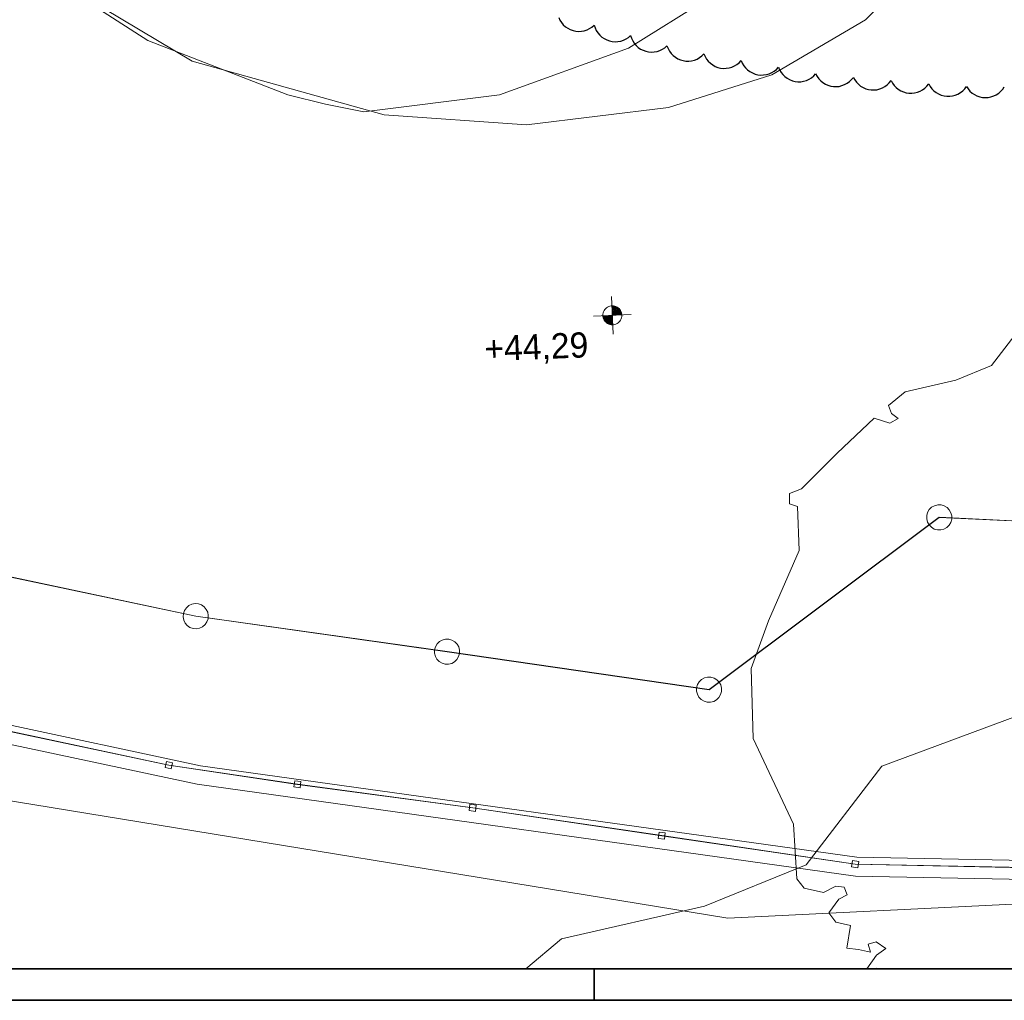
# Model space of a CAD drawing. Extents: x -779 to 790, y -208 to 633.
# Tile 2 of 232: x -661 to -504, y -208 to -52. Entities that reach past the tile are written whole.
import ezdxf

# ---------------------------------------------------------------- set-up
doc = ezdxf.new("R2010")
doc.units = 0
doc.layers.get('0').update_dxf_attribs({"lineweight": 25})
for name, color, linetype, lineweight, true_color in [('10 Bäume Bestand', 9, 'Continuous', 18, 0x808080), ('10 Wege Bestand - 2D', 9, 'Continuous', 18, 0x808080), ('60 Außenwasserbecken', 9, 'Continuous', 18, 0x808080), ('60 Höhen Außen (Bestand - bleibt)', 9, 'Continuous', 18, 0x808080), ('60 Zaun Besucher', 9, 'Continuous', 18, 0x808080), ('60 Zaun Gehege', 9, 'Continuous', 18, 0x808080), ('91 Aufstellflächen Feuerwehr', 9, 'Continuous', 18, 0x808080), ('X_Aenderungen', 6, 'Continuous', 25, 0xff00ff)]:
    doc.layers.add(name, color=color, linetype=linetype, lineweight=lineweight, true_color=true_color)
doc.layers.add('Rahmen-A0U86KLAPE', color=7, linetype='Continuous', lineweight=35)
doc.layers.add('X_Rahmen', color=7, linetype='Continuous', lineweight=25)
doc.styles.get("Standard").update_dxf_attribs({"font": 'arial.ttf'})

# ---------------------------------------------------------------- blocks, each defined once
blk = doc.blocks.new('Blockreferenz-A07F5V4KWF', base_point=(-779.5, -207.57))
at = {"layer": 'Rahmen-A0U86KLAPE', "color": 0, "linetype": 'ByBlock', "ltscale": 0.35}
for p, q in [((-759.5, -202.57), (784.5, -202.57)), ((-569.5, -202.57), (-569.5, -207.57)), ((-779.5, -207.57), (789.5, -207.57))]:
    blk.add_line(p, q, dxfattribs=at)
blk = doc.blocks.new('Referenz-A07F5V59WF', base_point=(-759.5, -206.19))
at = {"layer": '10 Bäume Bestand', "color": 0, "linetype": 'Continuous', "ltscale": 162.000017}
for p, q in [((-502.26, -101.4), (-506.49, -106.92)), ((-506.49, -106.92), (-512.17, -109.23)), ((-512.17, -109.23), (-520.18, -111.07)), ((-520.18, -111.07), (-522.8, -113.26)), ((-522.8, -113.26), (-522.34, -114.54)), ((-525.1, -115.28), (-530.99, -120.82)), ((-522.6, -116.08), (-525.1, -115.28)), ((-521.28, -115.32), (-522.6, -116.08)), ((-522.34, -114.54), (-521.28, -115.32)), ((-530.99, -120.82), (-536.63, -126.45)), ((-536.63, -126.45), (-538.52, -127.22)), ((-538.52, -127.22), (-538.5, -128.87)), ((-538.5, -128.87), (-537.25, -129.27)), ((-537.25, -129.27), (-537, -136.23)), ((-537, -136.23), (-541.84, -147.4)), ((-541.84, -147.4), (-544.62, -154.96)), ((-544.62, -154.96), (-544.3, -166.05)), ((-502.51, -162.52), (-523.89, -170.43)), ((-544.3, -166.05), (-537.91, -179.64)), ((-523.89, -170.43), (-535.88, -186.07)), ((-537.91, -179.64), (-537.38, -188.32)), ((-535.88, -186.07), (-551.99, -192.62)), ((-537.38, -188.32), (-536.2, -189.8)), ((-536.2, -189.8), (-533.13, -190.5)), ((-533.13, -190.5), (-531.16, -189.48)), ((-531.16, -189.48), (-529.83, -189.63)), ((-529.83, -189.63), (-529.4, -190.87)), ((-530.72, -191.55), (-532.29, -193.69)), ((-529.4, -190.87), (-530.72, -191.55)), ((-551.99, -192.62), (-574.68, -197.85)), ((-532.29, -193.69), (-531.19, -195.2)), ((-531.19, -195.2), (-528.87, -195.7)), ((-528.87, -195.7), (-529.45, -199.29)), ((-574.68, -197.85), (-580.34, -202.57)), ((-529.45, -199.29), (-527.58, -199.54)), ((-527.58, -199.54), (-525.68, -199.92)), ((-526.04, -198.67), (-524.79, -198.32)), ((-525.68, -199.92), (-526.04, -198.67)), ((-524.79, -198.32), (-523.24, -199.38)), ((-523.24, -199.38), (-524.71, -200.42)), ((-524.71, -200.42), (-526.28, -202.57)), ((-524.69, -202.57), (-524.69, -202.49)), ((-524.69, -202.49), (-524.35, -202.57))]:
    blk.add_line(p, q, dxfattribs=at)
at = {"layer": '10 Wege Bestand - 2D', "color": 0, "linetype": 'Continuous', "ltscale": 162.000017}
for p, q in [((-631.92, -170.37), (-707.02, -154.42)), ((-707.65, -157.35), (-632.44, -173.32)), ((-527.83, -184.9), (-631.92, -170.37)), ((-632.44, -173.32), (-528.07, -187.9)), ((-464.69, -186.13), (-527.83, -184.9)), ((-528.07, -187.9), (-464.59, -189.13))]:
    blk.add_line(p, q, dxfattribs=at)
at = {"layer": '60 Außenwasserbecken', "color": 0, "linetype": 'Continuous', "ltscale": 162.000017}
for p, q in [((-660.36, -42.46), (-633.24, -58.66)), ((-660.36, -42.46), (-640.3, -55.35)), ((-660.36, -42.46), (-633.24, -58.66)), ((-526.46, -52.07), (-517.9, -43.45)), ((-564.07, -56.61), (-551.08, -48.49)), ((-541.31, -60.79), (-526.46, -52.07)), ((-541.31, -60.79), (-526.46, -52.07)), ((-640.3, -55.35), (-618.08, -64)), ((-584.51, -63.97), (-564.07, -56.61)), ((-633.24, -58.66), (-602.83, -67.18)), ((-633.24, -58.66), (-602.83, -67.18)), ((-557.72, -65.99), (-541.31, -60.79)), ((-557.72, -65.99), (-541.31, -60.79)), ((-618.08, -64), (-612.1, -65.49)), ((-606.06, -66.68), (-584.51, -63.97)), ((-612.1, -65.49), (-606.06, -66.68)), ((-580.22, -68.72), (-557.72, -65.99)), ((-580.22, -68.72), (-557.72, -65.99)), ((-602.83, -67.18), (-580.22, -68.72)), ((-602.83, -67.18), (-580.22, -68.72))]:
    blk.add_line(p, q, dxfattribs=at)
at = {"layer": '60 Höhen Außen (Bestand - bleibt)', "color": 0, "linetype": 'Continuous', "ltscale": 162.000017}
for p, q in [((-566.74, -95.95), (-566.5, -101.95)), ((-568.01, -98.38), (-568.07, -98.56)), ((-567.92, -98.2), (-568.01, -98.38)), ((-567.81, -98.04), (-567.92, -98.2)), ((-567.68, -97.89), (-567.81, -98.04)), ((-567.54, -97.76), (-567.68, -97.89)), ((-567.37, -97.65), (-567.54, -97.76)), ((-567.2, -97.56), (-567.37, -97.65)), ((-567.01, -97.5), (-567.2, -97.56)), ((-566.82, -97.46), (-567.01, -97.5)), ((-566.62, -97.45), (-566.82, -97.46)), ((-566.43, -97.46), (-566.62, -97.45)), ((-566.23, -97.5), (-566.43, -97.46)), ((-566.05, -97.56), (-566.23, -97.5)), ((-565.87, -97.65), (-566.05, -97.56)), ((-565.71, -97.76), (-565.87, -97.65)), ((-565.56, -97.89), (-565.71, -97.76)), ((-565.43, -98.04), (-565.56, -97.89)), ((-565.32, -98.2), (-565.43, -98.04)), ((-565.24, -98.38), (-565.32, -98.2)), ((-565.17, -98.56), (-565.24, -98.38)), ((-563.63, -98.83), (-569.62, -99.07)), ((-568.11, -98.75), (-568.12, -98.95)), ((-568.12, -98.95), (-568.11, -99.15)), ((-568.07, -98.56), (-568.11, -98.75)), ((-568.11, -99.15), (-568.07, -99.34)), ((-568.07, -99.34), (-568.01, -99.52)), ((-568.01, -99.52), (-567.92, -99.7)), ((-567.92, -99.7), (-567.81, -99.86)), ((-567.81, -99.86), (-567.68, -100.01)), ((-565.56, -100.01), (-565.43, -99.86)), ((-565.43, -99.86), (-565.32, -99.7)), ((-565.32, -99.7), (-565.24, -99.52)), ((-565.24, -99.52), (-565.17, -99.34)), ((-565.14, -98.75), (-565.17, -98.56)), ((-565.17, -99.34), (-565.14, -99.15)), ((-565.12, -98.95), (-565.14, -98.75)), ((-565.14, -99.15), (-565.12, -98.95)), ((-567.68, -100.01), (-567.54, -100.14)), ((-567.54, -100.14), (-567.37, -100.25)), ((-567.37, -100.25), (-567.2, -100.34)), ((-567.2, -100.34), (-567.01, -100.4)), ((-567.01, -100.4), (-566.82, -100.44)), ((-566.82, -100.44), (-566.62, -100.45)), ((-566.62, -100.45), (-566.43, -100.44)), ((-566.43, -100.44), (-566.23, -100.4)), ((-566.23, -100.4), (-566.05, -100.34)), ((-566.05, -100.34), (-565.87, -100.25)), ((-565.87, -100.25), (-565.71, -100.14)), ((-565.71, -100.14), (-565.56, -100.01))]:
    blk.add_line(p, q, dxfattribs=at)
for points in [[(-566.62, -97.46), (-566.68, -97.46), (-566.68, -97.45)], [(-566.62, -98.95), (-566.62, -97.46), (-566.68, -97.46)], [(-566.11, -98.93), (-566.62, -98.93), (-566.62, -97.46)], [(-566.11, -97.54), (-566.59, -97.54), (-566.62, -97.46)], [(-566.11, -98.93), (-566.11, -97.54), (-566.59, -97.54)], [(-565.61, -98.91), (-566.11, -98.91), (-566.11, -97.54)], [(-565.61, -97.85), (-565.99, -97.85), (-566.11, -97.54)], [(-565.61, -98.91), (-565.61, -97.85), (-565.99, -97.85)], [(-565.26, -98.89), (-565.61, -98.89), (-565.61, -97.85)], [(-565.26, -98.32), (-565.45, -98.32), (-565.61, -97.85)], [(-565.26, -98.89), (-565.26, -98.32), (-565.45, -98.32)], [(-565.12, -98.89), (-565.26, -98.89), (-565.26, -98.32)], [(-567.98, -99.01), (-568.12, -99.01), (-567.98, -99)], [(-567.98, -99.58), (-567.98, -99.01), (-568.12, -99.01)], [(-567.64, -99), (-567.98, -99), (-567.64, -98.99)], [(-567.79, -99.58), (-567.98, -99.58), (-567.98, -99)], [(-567.64, -100.05), (-567.64, -99), (-567.98, -99)], [(-567.64, -100.05), (-567.79, -99.58), (-567.98, -99.58)], [(-567.14, -98.99), (-567.64, -98.99), (-567.14, -98.97)], [(-567.25, -100.05), (-567.64, -100.05), (-567.64, -98.99)], [(-567.14, -100.36), (-567.14, -98.99), (-567.64, -98.99)], [(-566.62, -98.97), (-567.14, -98.97), (-566.62, -98.95)], [(-566.65, -100.36), (-567.14, -100.36), (-567.14, -98.97)], [(-566.62, -100.44), (-566.62, -98.97), (-567.14, -98.97)], [(-566.62, -98.95), (-566.11, -98.93), (-566.62, -98.93)], [(-566.56, -100.44), (-566.62, -100.44), (-566.62, -98.95)], [(-566.11, -98.93), (-565.61, -98.91), (-566.11, -98.91)], [(-565.61, -98.91), (-565.26, -98.89), (-565.61, -98.89)], [(-565.26, -98.89), (-565.12, -98.89), (-565.26, -98.89)], [(-567.14, -100.36), (-567.25, -100.05), (-567.64, -100.05)], [(-566.62, -100.44), (-566.65, -100.36), (-567.14, -100.36)], [(-566.56, -100.45), (-566.56, -100.44), (-566.62, -100.44)]]:
    blk.add_solid(points, dxfattribs=at)
at = {"layer": '60 Zaun Besucher', "color": 0, "linetype": 'Continuous', "ltscale": 162.000017}
for p, q in [((-662.46, -164.9), (-636.96, -170.31)), ((-636.95, -170.28), (-662.45, -164.86)), ((-637.34, -169.7), (-637.55, -170.68)), ((-636.36, -169.91), (-637.34, -169.7)), ((-636.57, -170.89), (-636.36, -169.91)), ((-637.55, -170.68), (-636.57, -170.89)), ((-636.96, -170.31), (-616.57, -173.33)), ((-616.56, -173.29), (-636.95, -170.28)), ((-616.99, -172.75), (-617.13, -173.74)), ((-616, -172.89), (-616.99, -172.75)), ((-588.77, -177.03), (-616.56, -173.29)), ((-616.14, -173.88), (-616, -172.89)), ((-617.13, -173.74), (-616.14, -173.88)), ((-616.57, -173.33), (-588.77, -177.07)), ((-589.2, -176.49), (-589.33, -177.48)), ((-589.33, -177.48), (-588.34, -177.61)), ((-588.21, -176.62), (-589.2, -176.49)), ((-558.78, -181.45), (-588.77, -177.03)), ((-588.77, -177.07), (-558.79, -181.49)), ((-588.34, -177.61), (-588.21, -176.62)), ((-559.2, -180.9), (-559.35, -181.89)), ((-558.22, -181.04), (-559.2, -180.9)), ((-558.36, -182.03), (-558.22, -181.04)), ((-559.35, -181.89), (-558.36, -182.03)), ((-558.79, -181.49), (-528.11, -186)), ((-528.11, -185.96), (-558.78, -181.45)), ((-528.53, -185.41), (-528.68, -186.4)), ((-527.54, -185.56), (-528.53, -185.41)), ((-527.69, -186.55), (-527.54, -185.56)), ((-528.68, -186.4), (-527.69, -186.55)), ((-497.56, -186.58), (-528.11, -185.96)), ((-528.11, -186), (-497.56, -186.62))]:
    blk.add_line(p, q, dxfattribs=at)
at = {"layer": '60 Zaun Gehege', "color": 0, "linetype": 'Continuous', "ltscale": 162.000017}
for p, q in [((-515.98, -129.4), (-516.35, -129.76)), ((-515.52, -129.14), (-515.98, -129.4)), ((-515.01, -129.01), (-515.52, -129.14)), ((-514.49, -129.02), (-515.01, -129.01)), ((-513.99, -129.16), (-514.49, -129.02)), ((-513.54, -129.43), (-513.99, -129.16)), ((-513.18, -129.8), (-513.54, -129.43)), ((-514.78, -130.98), (-551.29, -158.29)), ((-551.28, -158.33), (-514.77, -131.02)), ((-516.62, -130.21), (-516.76, -130.71)), ((-516.76, -130.71), (-516.76, -131.24)), ((-516.35, -129.76), (-516.62, -130.21)), ((-459, -133.62), (-514.78, -130.98)), ((-514.77, -131.02), (-459.02, -133.66)), ((-512.92, -130.26), (-513.18, -129.8)), ((-512.79, -130.76), (-512.92, -130.26)), ((-512.8, -131.29), (-512.79, -130.76)), ((-516.76, -131.24), (-516.63, -131.74)), ((-516.63, -131.74), (-516.38, -132.2)), ((-516.38, -132.2), (-516.01, -132.57)), ((-516.01, -132.57), (-515.56, -132.84)), ((-514.03, -132.86), (-513.58, -132.6)), ((-513.58, -132.6), (-513.21, -132.24)), ((-513.21, -132.24), (-512.94, -131.79)), ((-512.94, -131.79), (-512.8, -131.29)), ((-515.56, -132.84), (-515.06, -132.98)), ((-515.06, -132.98), (-514.54, -132.99)), ((-514.54, -132.99), (-514.03, -132.86)), ((-670.97, -138.56), (-632.7, -146.68)), ((-632.69, -146.64), (-670.96, -138.52)), ((-633.79, -144.99), (-634.18, -145.33)), ((-633.32, -144.76), (-633.79, -144.99)), ((-632.8, -144.67), (-633.32, -144.76)), ((-632.28, -144.71), (-632.8, -144.67)), ((-631.79, -144.88), (-632.28, -144.71)), ((-631.36, -145.18), (-631.79, -144.88)), ((-631.02, -145.58), (-631.36, -145.18)), ((-634.65, -146.25), (-634.69, -146.77)), ((-634.69, -146.77), (-634.6, -147.28)), ((-634.48, -145.76), (-634.65, -146.25)), ((-634.18, -145.33), (-634.48, -145.76)), ((-632.7, -146.68), (-592.84, -152.31)), ((-592.84, -152.27), (-632.69, -146.64)), ((-630.8, -146.05), (-631.02, -145.58)), ((-630.7, -146.56), (-630.8, -146.05)), ((-630.74, -147.08), (-630.7, -146.56)), ((-634.6, -147.28), (-634.37, -147.75)), ((-634.37, -147.75), (-634.04, -148.15)), ((-634.04, -148.15), (-633.61, -148.45)), ((-632.08, -148.57), (-631.61, -148.34)), ((-631.61, -148.34), (-631.21, -148)), ((-631.21, -148), (-630.92, -147.57)), ((-630.92, -147.57), (-630.74, -147.08)), ((-633.61, -148.45), (-633.11, -148.62)), ((-633.11, -148.62), (-632.59, -148.66)), ((-632.59, -148.66), (-632.08, -148.57)), ((-594.41, -151.06), (-594.68, -151.51)), ((-594.04, -150.69), (-594.41, -151.06)), ((-593.59, -150.44), (-594.04, -150.69)), ((-593.08, -150.31), (-593.59, -150.44)), ((-592.56, -150.31), (-593.08, -150.31)), ((-592.06, -150.45), (-592.56, -150.31)), ((-591.61, -150.72), (-592.06, -150.45)), ((-591.24, -151.09), (-591.61, -150.72)), ((-590.98, -151.54), (-591.24, -151.09)), ((-594.68, -151.51), (-594.82, -152.01)), ((-594.82, -152.01), (-594.82, -152.53)), ((-594.82, -152.53), (-594.69, -153.04)), ((-551.29, -158.29), (-592.84, -152.27)), ((-592.84, -152.31), (-551.28, -158.33)), ((-591, -153.07), (-590.86, -152.57)), ((-590.85, -152.05), (-590.98, -151.54)), ((-590.86, -152.57), (-590.85, -152.05)), ((-594.69, -153.04), (-594.44, -153.49)), ((-594.44, -153.49), (-594.07, -153.87)), ((-594.07, -153.87), (-593.62, -154.13)), ((-593.62, -154.13), (-593.12, -154.27)), ((-593.12, -154.27), (-592.6, -154.28)), ((-592.6, -154.28), (-592.09, -154.15)), ((-592.09, -154.15), (-591.64, -153.89)), ((-591.64, -153.89), (-591.26, -153.52)), ((-591.26, -153.52), (-591, -153.07)), ((-553.12, -157.52), (-553.26, -158.02)), ((-552.85, -157.07), (-553.12, -157.52)), ((-552.48, -156.71), (-552.85, -157.07)), ((-552.03, -156.45), (-552.48, -156.71)), ((-551.52, -156.33), (-552.03, -156.45)), ((-551, -156.33), (-551.52, -156.33)), ((-550.49, -156.47), (-551, -156.33)), ((-550.05, -156.74), (-550.49, -156.47)), ((-549.68, -157.12), (-550.05, -156.74)), ((-549.43, -157.57), (-549.68, -157.12)), ((-549.3, -158.08), (-549.43, -157.57)), ((-553.26, -158.02), (-553.27, -158.55)), ((-553.27, -158.55), (-553.14, -159.05)), ((-553.14, -159.05), (-552.89, -159.51)), ((-549.71, -159.55), (-549.45, -159.1)), ((-549.45, -159.1), (-549.3, -158.6)), ((-549.3, -158.6), (-549.3, -158.08)), ((-552.89, -159.51), (-552.52, -159.88)), ((-552.52, -159.88), (-552.07, -160.15)), ((-552.07, -160.15), (-551.57, -160.29)), ((-551.57, -160.29), (-551.05, -160.3)), ((-551.05, -160.3), (-550.54, -160.17)), ((-550.54, -160.17), (-550.09, -159.91)), ((-550.09, -159.91), (-549.71, -159.55))]:
    blk.add_line(p, q, dxfattribs=at)
at = {"layer": '91 Aufstellflächen Feuerwehr', "color": 0, "linetype": 'Continuous', "ltscale": 162.000017}
for p, q in [((-548.29, -194.53), (-759.5, -160.02)), ((-181.35, -176.59), (-548.29, -194.53))]:
    blk.add_line(p, q, dxfattribs=at)
at = {"layer": '60 Höhen Außen (Bestand - bleibt)', "color": 0, "linetype": 'Continuous', "ltscale": 162.000017, "insert": (-587.01, -102.27), "char_height": 3.9998, "attachment_point": 1, "rotation": 2.3207}
blk.add_mtext('{\\fCentury Gothic;+44,29}', dxfattribs=at)
blk = doc.blocks.new('Revisionswolke-A07F5VCJWF', base_point=(-672.16, -64.46))
at = {"color": 0, "linetype": 'ByBlock', "lineweight": -2, "ltscale": 0.25}
for p, q in [((-575.13, -51.74), (-574.94, -52.15)), ((-574.94, -52.15), (-574.69, -52.53)), ((-574.69, -52.53), (-574.4, -52.87)), ((-574.4, -52.87), (-574.06, -53.18)), ((-569.85, -53.24), (-569.5, -52.95)), ((-569.5, -52.95), (-569.36, -53.38)), ((-574.06, -53.18), (-573.69, -53.43)), ((-573.69, -53.43), (-573.29, -53.64)), ((-573.29, -53.64), (-572.86, -53.79)), ((-572.86, -53.79), (-572.42, -53.89)), ((-572.42, -53.89), (-571.97, -53.92)), ((-571.97, -53.92), (-571.51, -53.9)), ((-571.51, -53.9), (-571.07, -53.82)), ((-571.07, -53.82), (-570.64, -53.68)), ((-570.64, -53.68), (-570.23, -53.49)), ((-570.23, -53.49), (-569.85, -53.24)), ((-569.36, -53.38), (-569.17, -53.79)), ((-569.17, -53.79), (-568.92, -54.17)), ((-568.92, -54.17), (-568.63, -54.51)), ((-568.63, -54.51), (-568.29, -54.82)), ((-564.07, -54.88), (-563.73, -54.59)), ((-563.73, -54.59), (-563.59, -55.02)), ((-568.29, -54.82), (-567.92, -55.08)), ((-567.92, -55.08), (-567.52, -55.28)), ((-567.52, -55.28), (-567.09, -55.44)), ((-567.09, -55.44), (-566.65, -55.53)), ((-566.65, -55.53), (-566.19, -55.57)), ((-566.19, -55.57), (-565.74, -55.54)), ((-565.74, -55.54), (-565.3, -55.46)), ((-565.3, -55.46), (-564.86, -55.32)), ((-564.86, -55.32), (-564.45, -55.13)), ((-564.45, -55.13), (-564.07, -54.88)), ((-563.59, -55.02), (-563.39, -55.43)), ((-563.39, -55.43), (-563.15, -55.81)), ((-563.15, -55.81), (-562.86, -56.16)), ((-562.86, -56.16), (-562.52, -56.46)), ((-562.52, -56.46), (-562.15, -56.72)), ((-562.15, -56.72), (-561.74, -56.93)), ((-561.74, -56.93), (-561.32, -57.08)), ((-561.32, -57.08), (-560.87, -57.17)), ((-560.87, -57.17), (-560.42, -57.21)), ((-560.42, -57.21), (-559.97, -57.19)), ((-559.97, -57.19), (-559.52, -57.11)), ((-559.52, -57.11), (-559.09, -56.97)), ((-559.09, -56.97), (-558.68, -56.77)), ((-558.68, -56.77), (-558.3, -56.53)), ((-558.3, -56.53), (-557.96, -56.23)), ((-557.96, -56.23), (-557.79, -56.66)), ((-557.79, -56.66), (-557.57, -57.05)), ((-557.57, -57.05), (-557.3, -57.41)), ((-557.3, -57.41), (-556.99, -57.74)), ((-556.99, -57.74), (-556.63, -58.02)), ((-552.42, -57.82), (-552.1, -57.51)), ((-552.1, -57.51), (-551.92, -57.92)), ((-556.63, -58.02), (-556.25, -58.26)), ((-556.25, -58.26), (-555.83, -58.44)), ((-555.83, -58.44), (-555.4, -58.56)), ((-555.4, -58.56), (-554.95, -58.63)), ((-554.95, -58.63), (-554.49, -58.64)), ((-554.49, -58.64), (-554.05, -58.59)), ((-554.05, -58.59), (-553.61, -58.48)), ((-553.61, -58.48), (-553.18, -58.31)), ((-553.18, -58.31), (-552.79, -58.09)), ((-552.79, -58.09), (-552.42, -57.82)), ((-551.92, -57.92), (-551.68, -58.31)), ((-551.68, -58.31), (-551.4, -58.67)), ((-551.4, -58.67), (-551.07, -58.98)), ((-551.07, -58.98), (-550.71, -59.25)), ((-550.71, -59.25), (-550.31, -59.47)), ((-547.25, -59.41), (-546.86, -59.17)), ((-546.86, -59.17), (-546.51, -58.89)), ((-546.51, -58.89), (-546.19, -58.56)), ((-546.19, -58.56), (-546.01, -58.98)), ((-546.01, -58.98), (-545.78, -59.37)), ((-550.31, -59.47), (-549.89, -59.63)), ((-549.89, -59.63), (-549.45, -59.74)), ((-549.45, -59.74), (-549, -59.79)), ((-549, -59.79), (-548.55, -59.78)), ((-548.55, -59.78), (-548.1, -59.72)), ((-548.1, -59.72), (-547.66, -59.59)), ((-547.66, -59.59), (-547.25, -59.41)), ((-545.78, -59.37), (-545.49, -59.72)), ((-545.49, -59.72), (-545.17, -60.04)), ((-545.17, -60.04), (-544.8, -60.31)), ((-544.8, -60.31), (-544.4, -60.52)), ((-544.4, -60.52), (-543.98, -60.69)), ((-543.98, -60.69), (-543.54, -60.8)), ((-543.54, -60.8), (-543.09, -60.85)), ((-543.09, -60.85), (-542.64, -60.84)), ((-542.64, -60.84), (-542.19, -60.77)), ((-542.19, -60.77), (-541.76, -60.65)), ((-541.76, -60.65), (-541.34, -60.46)), ((-541.34, -60.46), (-540.95, -60.23)), ((-540.95, -60.23), (-540.6, -59.95)), ((-540.6, -59.95), (-540.28, -59.62)), ((-540.28, -59.62), (-540.1, -60.04)), ((-540.1, -60.04), (-539.87, -60.42)), ((-539.87, -60.42), (-539.59, -60.78)), ((-539.59, -60.78), (-539.26, -61.09)), ((-534.69, -61), (-534.38, -60.68)), ((-534.38, -60.68), (-534.16, -61.08)), ((-539.26, -61.09), (-538.89, -61.36)), ((-538.89, -61.36), (-538.5, -61.58)), ((-538.5, -61.58), (-538.07, -61.75)), ((-538.07, -61.75), (-537.63, -61.85)), ((-537.63, -61.85), (-537.18, -61.9)), ((-537.18, -61.9), (-536.73, -61.9)), ((-536.73, -61.9), (-536.28, -61.83)), ((-536.28, -61.83), (-535.85, -61.7)), ((-535.85, -61.7), (-535.43, -61.52)), ((-535.43, -61.52), (-535.04, -61.29)), ((-535.04, -61.29), (-534.69, -61)), ((-534.16, -61.08), (-533.89, -61.44)), ((-533.89, -61.44), (-533.58, -61.77)), ((-533.58, -61.77), (-533.23, -62.05)), ((-533.23, -62.05), (-532.84, -62.29)), ((-532.84, -62.29), (-532.43, -62.48)), ((-530.2, -62.53), (-529.78, -62.37)), ((-529.78, -62.37), (-529.38, -62.15)), ((-529.38, -62.15), (-529.01, -61.89)), ((-529.01, -61.89), (-528.69, -61.57)), ((-528.69, -61.57), (-528.4, -61.22)), ((-528.4, -61.22), (-528.18, -61.62)), ((-528.18, -61.62), (-527.91, -61.98)), ((-527.91, -61.98), (-527.6, -62.31)), ((-527.6, -62.31), (-527.25, -62.59)), ((-523.4, -62.67), (-523.03, -62.41)), ((-523.03, -62.41), (-522.7, -62.09)), ((-522.7, -62.09), (-522.42, -61.74)), ((-522.42, -61.74), (-522.2, -62.14)), ((-522.2, -62.14), (-521.93, -62.5)), ((-516.73, -62.61), (-516.44, -62.26)), ((-516.44, -62.26), (-516.22, -62.65)), ((-532.43, -62.48), (-531.99, -62.6)), ((-531.99, -62.6), (-531.55, -62.67)), ((-531.55, -62.67), (-531.09, -62.69)), ((-531.09, -62.69), (-530.64, -62.64)), ((-530.64, -62.64), (-530.2, -62.53)), ((-527.25, -62.59), (-526.86, -62.83)), ((-526.86, -62.83), (-526.44, -63.01)), ((-526.44, -63.01), (-526.01, -63.14)), ((-526.01, -63.14), (-525.56, -63.21)), ((-525.56, -63.21), (-525.11, -63.22)), ((-525.11, -63.22), (-524.66, -63.17)), ((-524.66, -63.17), (-524.22, -63.06)), ((-524.22, -63.06), (-523.79, -62.89)), ((-523.79, -62.89), (-523.4, -62.67)), ((-521.93, -62.5), (-521.62, -62.83)), ((-521.62, -62.83), (-521.27, -63.11)), ((-521.27, -63.11), (-520.88, -63.35)), ((-520.88, -63.35), (-520.46, -63.53)), ((-520.46, -63.53), (-520.03, -63.66)), ((-520.03, -63.66), (-519.58, -63.72)), ((-519.58, -63.72), (-519.13, -63.73)), ((-519.13, -63.73), (-518.68, -63.68)), ((-518.68, -63.68), (-518.24, -63.58)), ((-518.24, -63.58), (-517.82, -63.41)), ((-517.82, -63.41), (-517.42, -63.19)), ((-517.42, -63.19), (-517.05, -62.92)), ((-517.05, -62.92), (-516.73, -62.61)), ((-516.22, -62.65), (-515.95, -63.01)), ((-515.95, -63.01), (-515.63, -63.33)), ((-515.63, -63.33), (-515.27, -63.61)), ((-515.27, -63.61), (-514.88, -63.84)), ((-514.88, -63.84), (-514.46, -64.02)), ((-514.46, -64.02), (-514.02, -64.14)), ((-512.23, -64.03), (-511.82, -63.86)), ((-511.82, -63.86), (-511.42, -63.64)), ((-511.42, -63.64), (-511.06, -63.36)), ((-511.06, -63.36), (-510.74, -63.04)), ((-510.74, -63.04), (-510.46, -62.69)), ((-510.46, -62.69), (-510.21, -63.06)), ((-510.21, -63.06), (-509.91, -63.41)), ((-509.91, -63.41), (-509.57, -63.71)), ((-509.57, -63.71), (-509.19, -63.96)), ((-509.19, -63.96), (-508.79, -64.16)), ((-506.14, -64.17), (-505.73, -63.97)), ((-505.73, -63.97), (-505.35, -63.72)), ((-505.35, -63.72), (-505.01, -63.42)), ((-505.01, -63.42), (-504.71, -63.08)), ((-504.71, -63.08), (-504.46, -62.7)), ((-514.02, -64.14), (-513.58, -64.2)), ((-513.58, -64.2), (-513.12, -64.2)), ((-513.12, -64.2), (-512.67, -64.15)), ((-512.67, -64.15), (-512.23, -64.03)), ((-508.79, -64.16), (-508.36, -64.31)), ((-508.36, -64.31), (-507.92, -64.4)), ((-507.92, -64.4), (-507.46, -64.43)), ((-507.46, -64.43), (-507.01, -64.4)), ((-507.01, -64.4), (-506.57, -64.31)), ((-506.57, -64.31), (-506.14, -64.17))]:
    blk.add_line(p, q, dxfattribs=at)

msp = doc.modelspace()

# ---------------------------------------------------------------- block references
at = {"color": 8, "lineweight": 25, "ltscale": 1250, "true_color": 0x808080}
msp.add_blockref('Referenz-A07F5V59WF', (-759.5, -206.19), dxfattribs=at)
at = {"layer": 'X_Aenderungen', "ltscale": 0.25}
msp.add_blockref('Revisionswolke-A07F5VCJWF', (-672.16, -64.46), dxfattribs=at)
at = {"layer": 'X_Rahmen', "ltscale": 0.25}
msp.add_blockref('Blockreferenz-A07F5V4KWF', (-779.5, -207.57), dxfattribs=at)

doc.saveas('drawing.dxf')
